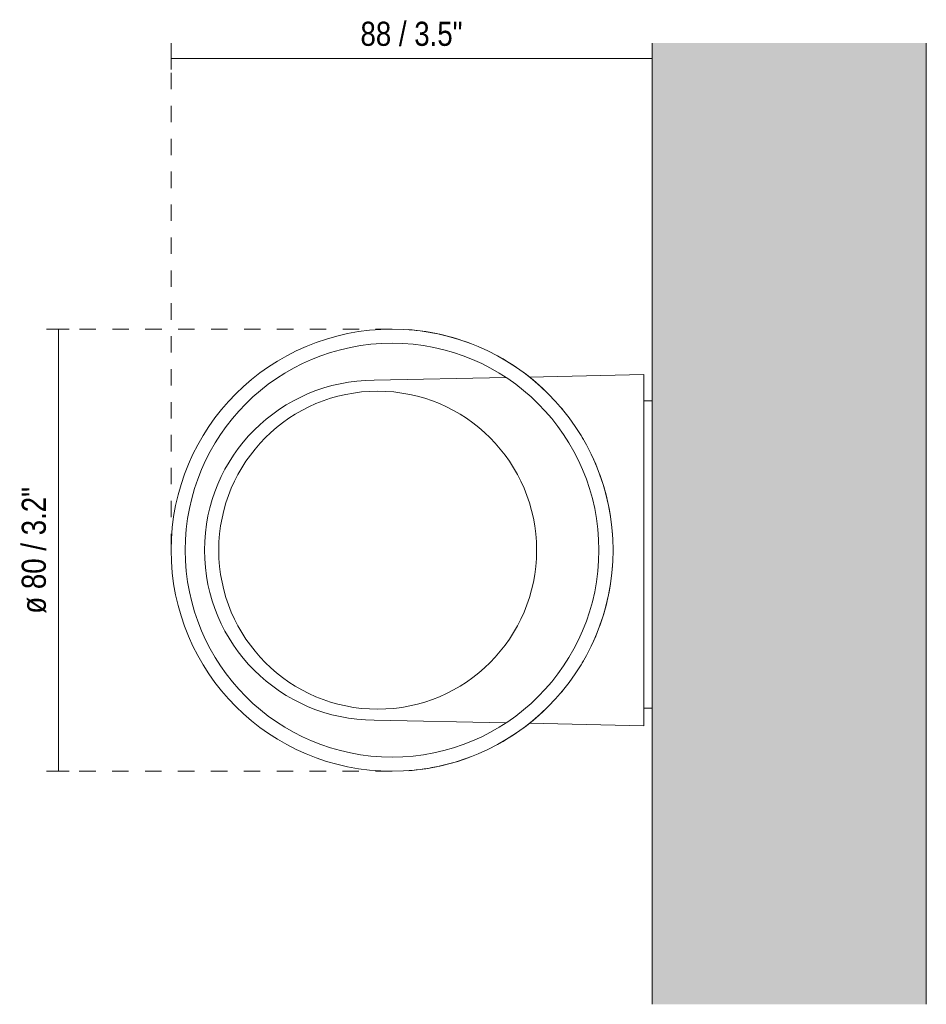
# Model space of a CAD drawing. Header units: millimetres. Extents: x -3384 to -2667, y 230 to 6723.
# Tile 3 of 3: x -3384 to -3219, y 6544 to 6723. Entities that reach past the tile are written whole.
import ezdxf

# ---------------------------------------------------------------- set-up
doc = ezdxf.new("R2010")
doc.units = ezdxf.units.MM
doc.linetypes.add('Dash', pattern=[6, 3, -3])
for name, color, linetype, lineweight in [('Cotas', 7, 'Continuous', 9), ('Cotas-2', 7, 'Continuous', 9), ('Luminarias', 7, 'Continuous', 20), ('Muros', 7, 'Continuous', 9)]:
    doc.layers.add(name, color=color, linetype=linetype, lineweight=lineweight)
doc.layers.add('Lighthing Fixture Dim Grey Dash', color=7, linetype='Dash', lineweight=9, true_color=0xd2d2d2)
doc.styles.add('Arial Narrow', font='ARIALN.TTF', dxfattribs={"height": 4.4})
doc.dimstyles.new('FARO_-_2_2mm_Arial_Narrow_mm_Inch_Left', dxfattribs={"dimscale": 304.8, "dimtxt": 4.503096, "dimasz": 0, "dimexe": 0.006562, "dimexo": 0.0625, "dimgap": 0.003281, "dimtad": 1, "dimdec": 0, "dimzin": 0, "dimdsep": 46, "dimtxsty": 'Arial Narrow', "dimblk1": 'NONE', "dimblk2": 'NONE', "dimsah": 1, "dimcen": 0.09, "dimadec": 0, "dimazin": 0, "dimtfac": 1, "dimtdec": 4, "dimtix": 1, "dimtmove": 0, "dimatfit": 3, "dimfxl": 0.006562, "dimfxlon": 1, "dimtvp": 1, "dimtolj": 1, "dimtzin": 0, "dimarcsym": 2})

# ---------------------------------------------------------------- blocks, each defined once
blk = doc.blocks.new('kov_1l_round_walllamp - 40522 SOLE white smooth wall lamp 1L-537147-Planta_PDF')
at = {"layer": 'Luminarias'}
for p, q in [((-3291.89, 6658.37), (-3291.95, 6658.37)), ((-3291.95, 6658.37), (-3291.89, 6658.37)), ((-3291.38, 6657.93), (-3270.46, 6658.37)), ((-3270.46, 6658.37), (-3270.46, 6594.37)), ((-3319.63, 6657.34), (-3295.65, 6657.85)), ((-3268.96, 6653.61), (-3270.46, 6653.61)), ((-3283.38, 6649.49), (-3283.39, 6649.51)), ((-3283.39, 6603.23), (-3283.38, 6603.26)), ((-3270.46, 6597.57), (-3268.96, 6597.57)), ((-3295.65, 6594.9), (-3319.63, 6595.4)), ((-3291.95, 6594.37), (-3291.89, 6594.37)), ((-3291.95, 6594.37), (-3291.89, 6594.37)), ((-3270.46, 6594.37), (-3291.38, 6594.81)), ((-3299.36, 6589.85), (-3299.38, 6589.84))]:
    blk.add_line(p, q, dxfattribs=at)
for centre, radius, start, end in [((-3316.39, 6626.37), 40.3, 90, 270), ((-3316.39, 6626.37), 40.3, 270, 90), ((-3316.39, 6626.37), 40.3, 69.2028, 85.8406), ((-3316.39, 6626.37), 37.72, 90, 270), ((-3316.39, 6626.37), 37.72, 270, 90), ((-3316.39, 6626.37), 40.3, 52.5651, 60.884), ((-3316.39, 6626.37), 40.3, 43.8043, 52.5651), ((-3319.63, 6626.37), 30.97, 90, 270), ((-3319.01, 6626.37), 28.98, 90, 270), ((-3319.01, 6626.37), 28.98, 90, 270), ((-3319.01, 6626.37), 28.98, 270, 90), ((-3319.01, 6626.37), 28.98, 270, 90), ((-3316.39, 6626.37), 40.3, 39.4238, 40.0168), ((-3316.39, 6626.37), 40.3, 30.0119, 30.663), ((-3316.39, 6626.37), 40.3, 8.7609, 26.2826), ((-3316.39, 6626.37), 40.3, 4.3804, 5.0022), ((-3316.39, 6626.37), 40.3, 354.9978, 355.6196), ((-3316.39, 6626.37), 40.3, 333.7174, 351.2391), ((-3316.39, 6626.37), 40.3, 329.337, 329.9881), ((-3316.39, 6626.37), 40.3, 319.9832, 320.5762), ((-3316.39, 6626.37), 40.3, 307.4349, 316.1957), ((-3316.39, 6626.37), 40.3, 299.116, 307.4349), ((-3316.39, 6626.37), 40.3, 274.1594, 290.7972)]:
    blk.add_arc(centre, radius, start, end, dxfattribs=at)
blk = doc.blocks.new('DIMBLOCK1-Planta_PDF')
at = {"layer": 'Cotas-2', "color": 251, "true_color": 0x5b5b5b}
for p, q in [((-3377.25, 6666.67), (-3379.25, 6666.67)), ((-3377.25, 6666.67), (-3377.25, 6586.07)), ((-3377.25, 6666.67), (-3375.25, 6666.67)), ((-3377.25, 6586.07), (-3379.25, 6586.07)), ((-3377.25, 6586.07), (-3375.25, 6586.07))]:
    blk.add_line(p, q, dxfattribs=at)
at = {"layer": 'Cotas-2', "color": 0, "insert": (-3383.93, 6614.79), "char_height": 4.4, "width": 27.7905, "attachment_point": 1, "rotation": 90, "line_spacing_factor": 0.974696, "style": 'Arial Narrow'}
blk.add_mtext('ø 80 / 3.2"', dxfattribs=at)
blk = doc.blocks.new('_None')
blk = doc.blocks.new('DIMBLOCK2-Planta_PDF')
at = {"layer": 'Cotas-2', "color": 251, "true_color": 0x5b5b5b}
for p, q in [((-3356.69, 6716), (-3356.69, 6718)), ((-3268.96, 6716), (-3268.96, 6718)), ((-3356.69, 6716), (-3268.96, 6716)), ((-3356.69, 6716), (-3356.69, 6714)), ((-3268.96, 6716), (-3268.96, 6714))]:
    blk.add_line(p, q, dxfattribs=at)
at = {"layer": 'Cotas-2', "color": 0, "insert": (-3322.15, 6722.69), "char_height": 4.4, "width": 22.3868, "attachment_point": 1, "line_spacing_factor": 0.974696, "style": 'Arial Narrow'}
blk.add_mtext('88 / 3.5"', dxfattribs=at)

msp = doc.modelspace()

# ---------------------------------------------------------------- hatches: boundary and pattern name
at = {"layer": 'Muros', "true_color": 0xf7f7f7}
msp.add_hatch(color=7, dxfattribs=at).paths.add_polyline_path([(-3253.14, 6543.6), (-3218.96, 6543.6), (-3218.96, 6718.8), (-3268.96, 6718.8), (-3268.96, 6543.6)])

# ---------------------------------------------------------------- linework, layer by layer
at = {"layer": 'Lighthing Fixture Dim Grey Dash'}
for p, q in [((-3356.69, 6626.37), (-3356.69, 6718.8)), ((-3268.96, 6653.74), (-3268.96, 6698.74)), ((-3316.39, 6666.67), (-3380.07, 6666.67)), ((-3316.43, 6586.07), (-3380.07, 6586.07))]:
    msp.add_line(p, q, dxfattribs=at)
at = {"layer": 'Muros', "color": 253, "true_color": 0xaaaaaa}
for p, q in [((-3268.96, 6543.6), (-3268.96, 6718.8)), ((-3218.96, 6718.8), (-3218.96, 6543.6))]:
    msp.add_line(p, q, dxfattribs=at)

# ---------------------------------------------------------------- block references
at = {"layer": 'Luminarias'}
msp.add_blockref('kov_1l_round_walllamp - 40522 SOLE white smooth wall lamp 1L-537147-Planta_PDF', (0, 0), dxfattribs=at)

# ---------------------------------------------------------------- dimensions: what is measured, and where the dimension line sits
at = {"layer": 'Cotas', "color": 251, "true_color": 0x5b5b5b}
dim = msp.add_linear_dim(base=(-3268.96, 6716), p1=(-3356.69, 6714), p2=(-3268.96, 6714), dimstyle='FARO_-_2_2mm_Arial_Narrow_mm_Inch_Left', override={"dimpost": '<>', "dimfxl": 87.726692}, dxfattribs=at)
dim.commit()
dim.dimension.update_dxf_attribs({"geometry": 'DIMBLOCK2-Planta_PDF', "text_midpoint": (-3312.82, 6719.85)})
dim = msp.add_linear_dim(base=(-3377.25, 6586.07), p1=(-3379.25, 6666.67), p2=(-3379.25, 6586.07), angle=90, text='ø 80 / 3.2"', dimstyle='FARO_-_2_2mm_Arial_Narrow_mm_Inch_Left', override={"dimpost": '<>', "dimfxl": 80.599981}, dxfattribs=at)
dim.commit()
dim.dimension.update_dxf_attribs({"geometry": 'DIMBLOCK1-Planta_PDF', "text_midpoint": (-3380.6, 6626.37)})

doc.saveas('drawing.dxf')
